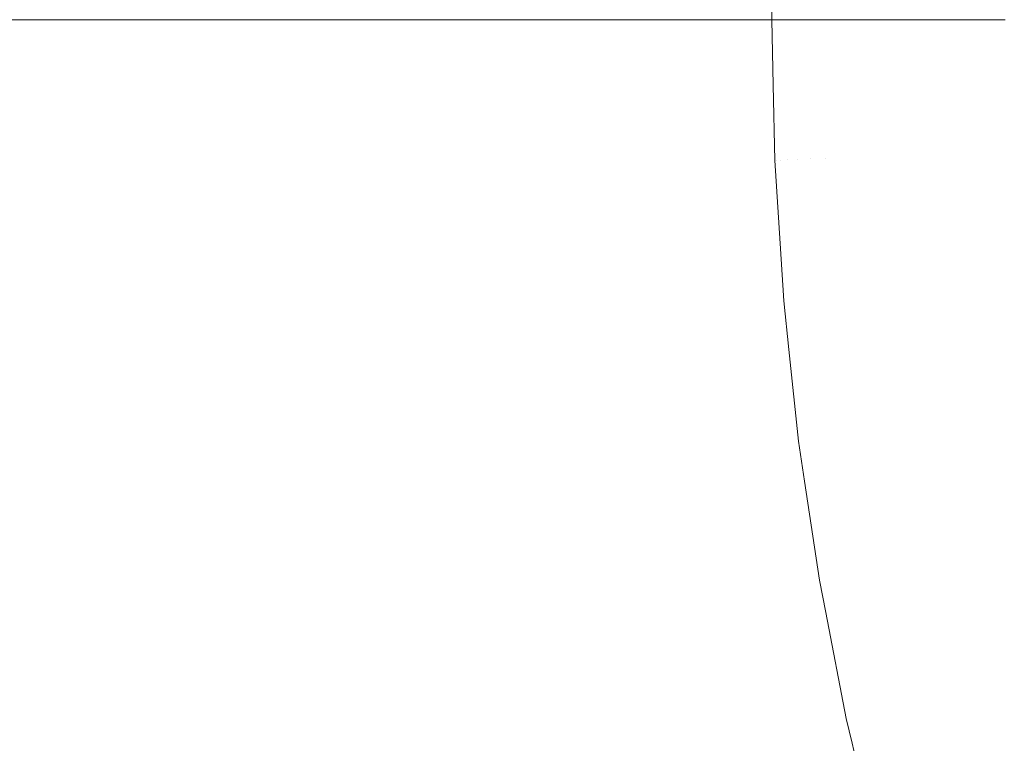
# Model space of a CAD drawing. Header units: centimetres. Extents: x -26 to 27.3, y -23.4 to -21.6.
# Tile 68 of 206: x -8.136 to -8.0766, y -22.9035 to -22.8599. Entities that reach past the tile are written whole.
import ezdxf

# ---------------------------------------------------------------- set-up
doc = ezdxf.new("R2010")
doc.units = ezdxf.units.CM
doc.header["$LTSCALE"] = 2.54
doc.layers.add('Lucido design-1', color=7, linetype='Continuous')

# ---------------------------------------------------------------- blocks, each defined once
blk = doc.blocks.new('Gruppo-4-1')
at = {"color": 7, "linetype": 'Continuous', "lineweight": 9}
for points in [[(-25.890647, -21.659888, -9.381992), (-25.890647, -23.259888, -9.381992), (27.209353, -23.259888, -9.381992), (27.209353, -21.659888, -9.381992)], [(-8.090647, -22.859888, -10.081992), (-8.090647, -21.659888, -10.081992), (-8.090647, -21.659888, -9.881992), (-8.090647, -22.859888, -9.881992)]]:
    blk.add_3dface(points, dxfattribs=at)
for points, invisible_edges in [([(-8.092258, -22.859888, -10.099868), (-8.09284, -22.859888, -10.102742), (-8.092824, -21.659888, -10.102745)], 10), ([(-8.092824, -21.659888, -10.102745), (-8.092051, -21.659888, -10.098688), (-8.092258, -22.859888, -10.099868)], 10), ([(-8.092051, -21.659888, -10.098688), (-8.092067, -22.859888, -10.098685), (-8.092258, -22.859888, -10.099868)], 9), ([(-8.09162, -22.859888, -10.095911), (-8.092067, -22.859888, -10.098685), (-8.092051, -21.659888, -10.098688)], 10), ([(-8.092051, -21.659888, -10.098688), (-8.091445, -21.659888, -10.094598), (-8.09162, -22.859888, -10.095911)], 10), ([(-8.091445, -21.659888, -10.094598), (-8.091462, -22.859888, -10.094596), (-8.09162, -22.859888, -10.095911)], 9), ([(-8.091143, -22.859888, -10.091937), (-8.091462, -22.859888, -10.094596), (-8.091445, -21.659888, -10.094598)], 10), ([(-8.091445, -21.659888, -10.094598), (-8.091008, -21.659888, -10.090484), (-8.091143, -22.859888, -10.091937)], 10), ([(-8.091008, -21.659888, -10.090484), (-8.091027, -22.859888, -10.090483), (-8.091143, -22.859888, -10.091937)], 9), ([(-8.090825, -22.859888, -10.087952), (-8.091027, -22.859888, -10.090483), (-8.091008, -21.659888, -10.090484)], 10), ([(-8.091008, -21.659888, -10.090484), (-8.090742, -21.659888, -10.086352), (-8.090825, -22.859888, -10.087952)], 10), ([(-8.090742, -21.659888, -10.086352), (-8.090761, -22.859888, -10.086351), (-8.090825, -22.859888, -10.087952)], 9), ([(-8.090666, -22.859888, -10.083964), (-8.090761, -22.859888, -10.086351), (-8.090742, -21.659888, -10.086352)], 10), ([(-8.090742, -21.659888, -10.086352), (-8.090647, -21.659888, -10.081992), (-8.090666, -22.859888, -10.083964)], 10), ([(-8.090647, -21.659888, -10.081992), (-8.090647, -22.859888, -10.081992), (-8.090666, -22.859888, -10.083964)], 8), ([(-8.139007, -22.859888, -10.167617), (-8.135911, -22.859888, -10.165681), (-8.13569, -22.870297, -10.165681), (-8.139162, -22.870445, -10.167854)], 14), ([(-8.13569, -22.870297, -10.165681), (-8.135911, -22.859888, -10.165681), (-8.135577, -22.859888, -10.165453)], 9), ([(-8.135577, -22.859888, -10.165453), (-8.132531, -22.859888, -10.163371), (-8.132313, -22.870154, -10.163371), (-8.13569, -22.870297, -10.165681)], 14), ([(-8.132313, -22.870154, -10.163371), (-8.132531, -22.859888, -10.163371), (-8.132236, -22.859888, -10.16315)], 9), ([(-8.132236, -22.859888, -10.16315), (-8.129251, -22.859888, -10.160926), (-8.129036, -22.870015, -10.160926), (-8.132313, -22.870154, -10.163371)], 14), ([(-8.129036, -22.870015, -10.160926), (-8.129251, -22.859888, -10.160926), (-8.12894, -22.859888, -10.160673)], 9), ([(-8.12894, -22.859888, -10.160673), (-8.126077, -22.859888, -10.158351), (-8.125865, -22.86988, -10.158351), (-8.129036, -22.870015, -10.160926)], 14), ([(-8.125865, -22.86988, -10.158351), (-8.126077, -22.859888, -10.158351), (-8.125791, -22.859888, -10.158099)], 9), ([(-8.125791, -22.859888, -10.158099), (-8.123014, -22.859888, -10.155651), (-8.122805, -22.86975, -10.155651), (-8.125865, -22.86988, -10.158351)], 14), ([(-8.122805, -22.86975, -10.155651), (-8.123014, -22.859888, -10.155651), (-8.122746, -22.859888, -10.155396)], 9), ([(-8.122746, -22.859888, -10.155396), (-8.120066, -22.859888, -10.152832), (-8.119859, -22.869625, -10.152832), (-8.122805, -22.86975, -10.155651)], 14), ([(-8.119859, -22.869625, -10.152832), (-8.120066, -22.859888, -10.152832), (-8.119812, -22.859888, -10.152568)], 9), ([(-8.119812, -22.859888, -10.152568), (-8.117238, -22.859888, -10.149897), (-8.117034, -22.869505, -10.149897), (-8.119859, -22.869625, -10.152832)], 14), ([(-8.117034, -22.869505, -10.149897), (-8.117238, -22.859888, -10.149897), (-8.116992, -22.859888, -10.14962)], 9), ([(-8.116992, -22.859888, -10.14962), (-8.114535, -22.859888, -10.146853), (-8.114333, -22.86939, -10.146853), (-8.117034, -22.869505, -10.149897)], 14), ([(-8.114333, -22.86939, -10.146853), (-8.114535, -22.859888, -10.146853), (-8.114293, -22.859888, -10.146557)], 9), ([(-8.114293, -22.859888, -10.146557), (-8.11196, -22.859888, -10.143704), (-8.111761, -22.869281, -10.143704), (-8.114333, -22.86939, -10.146853)], 14), ([(-8.111761, -22.869281, -10.143704), (-8.11196, -22.859888, -10.143704), (-8.111719, -22.859888, -10.143383)], 9), ([(-8.111719, -22.859888, -10.143383), (-8.109483, -22.859888, -10.140407), (-8.109286, -22.869176, -10.140407), (-8.111761, -22.869281, -10.143704)], 14), ([(-8.109286, -22.869176, -10.140407), (-8.109483, -22.859888, -10.140407), (-8.109274, -22.859888, -10.140104)], 9), ([(-8.109274, -22.859888, -10.140104), (-8.107179, -22.859888, -10.137065), (-8.106984, -22.869078, -10.137065), (-8.109286, -22.869176, -10.140407)], 14), ([(-8.106984, -22.869078, -10.137065), (-8.107179, -22.859888, -10.137065), (-8.106963, -22.859888, -10.136724)], 9), ([(-8.106963, -22.859888, -10.136724), (-8.105015, -22.859888, -10.133636), (-8.104822, -22.868986, -10.133636), (-8.106984, -22.869078, -10.137065)], 14), ([(-8.104822, -22.868986, -10.133636), (-8.105015, -22.859888, -10.133636), (-8.104792, -22.859888, -10.133249)], 9), ([(-8.104792, -22.859888, -10.133249), (-8.102994, -22.859888, -10.130126), (-8.102802, -22.8689, -10.130126), (-8.104822, -22.868986, -10.133636)], 14), ([(-8.102802, -22.8689, -10.130126), (-8.102994, -22.859888, -10.130126), (-8.102763, -22.859888, -10.129684)], 9), ([(-8.102763, -22.859888, -10.129684), (-8.101118, -22.859888, -10.12654), (-8.100928, -22.868821, -10.12654), (-8.102802, -22.8689, -10.130126)], 14), ([(-8.100928, -22.868821, -10.12654), (-8.101118, -22.859888, -10.12654), (-8.10088, -22.859888, -10.126037)], 9), ([(-8.10088, -22.859888, -10.126037), (-8.099391, -22.859888, -10.122885), (-8.099203, -22.868747, -10.122885), (-8.100928, -22.868821, -10.12654)], 14), ([(-8.099203, -22.868747, -10.122885), (-8.099391, -22.859888, -10.122885), (-8.099147, -22.859888, -10.122311)], 9), ([(-8.099147, -22.859888, -10.122311), (-8.097814, -22.859888, -10.119168), (-8.097628, -22.86868, -10.119168), (-8.099203, -22.868747, -10.122885)], 14), ([(-8.097628, -22.86868, -10.119168), (-8.097814, -22.859888, -10.119168), (-8.097568, -22.859888, -10.118515)], 9), ([(-8.097568, -22.859888, -10.118515), (-8.096391, -22.859888, -10.115395), (-8.096205, -22.86862, -10.115395), (-8.097628, -22.86868, -10.119168)], 14), ([(-8.096205, -22.86862, -10.115395), (-8.096391, -22.859888, -10.115395), (-8.096145, -22.859888, -10.114653)], 9), ([(-8.096145, -22.859888, -10.114653), (-8.095122, -22.859888, -10.111572), (-8.094938, -22.868566, -10.111572), (-8.096205, -22.86862, -10.115395)], 14), ([(-8.094938, -22.868566, -10.111572), (-8.095122, -22.859888, -10.111572), (-8.094881, -22.859888, -10.110732)], 9), ([(-8.094881, -22.859888, -10.110732), (-8.094009, -22.859888, -10.107705), (-8.093826, -22.868519, -10.107705), (-8.094938, -22.868566, -10.111572)], 14), ([(-8.093826, -22.868519, -10.107705), (-8.094009, -22.859888, -10.107705), (-8.093778, -22.859888, -10.10676)], 9), ([(-8.093778, -22.859888, -10.10676), (-8.093054, -22.859888, -10.103802), (-8.092872, -22.868478, -10.103802), (-8.093826, -22.868519, -10.107705)], 14), ([(-8.092872, -22.868478, -10.103802), (-8.093054, -22.859888, -10.103802), (-8.09284, -22.859888, -10.102742)], 9), ([(-8.09284, -22.859888, -10.102742), (-8.092258, -22.859888, -10.099868), (-8.092076, -22.868445, -10.099868), (-8.092872, -22.868478, -10.103802)], 14), ([(-8.092076, -22.868445, -10.099868), (-8.092258, -22.859888, -10.099868), (-8.092067, -22.859888, -10.098685)], 9), ([(-8.092067, -22.859888, -10.098685), (-8.09162, -22.859888, -10.095911), (-8.091439, -22.868418, -10.095911), (-8.092076, -22.868445, -10.099868)], 14), ([(-8.091439, -22.868418, -10.095911), (-8.09162, -22.859888, -10.095911), (-8.091462, -22.859888, -10.094596)], 9), ([(-8.091462, -22.859888, -10.094596), (-8.091143, -22.859888, -10.091937), (-8.090962, -22.868397, -10.091937), (-8.091439, -22.868418, -10.095911)], 14), ([(-8.090962, -22.868397, -10.091937), (-8.091143, -22.859888, -10.091937), (-8.091027, -22.859888, -10.090483)], 9), ([(-8.091027, -22.859888, -10.090483), (-8.090825, -22.859888, -10.087952), (-8.090644, -22.868384, -10.087952), (-8.090962, -22.868397, -10.091937)], 14), ([(-8.090644, -22.868384, -10.087952), (-8.090825, -22.859888, -10.087952), (-8.090761, -22.859888, -10.086351)], 9), ([(-8.090761, -22.859888, -10.086351), (-8.090666, -22.859888, -10.083964), (-8.090486, -22.868377, -10.083964), (-8.090644, -22.868384, -10.087952)], 14), ([(-8.090666, -22.859888, -10.083964), (-8.090647, -22.859888, -10.081992), (-8.090563, -22.863831, -10.081992)], 8), ([(-8.090563, -22.863831, -10.081992), (-8.090467, -22.868376, -10.081992), (-8.090486, -22.868377, -10.083964), (-8.090666, -22.859888, -10.083964)], 14), ([(-8.090647, -22.859888, -10.081992), (-8.090647, -22.859888, -9.881992), (-8.090563, -22.863831, -9.881992), (-8.090563, -22.863831, -10.081992)], 4), ([(-8.090563, -22.863831, -9.881992), (-8.090647, -22.859888, -9.881992), (-8.090646, -22.859888, -9.881447)], 8), ([(-8.090646, -22.859888, -9.881447), (-8.090465, -22.868376, -9.881447), (-8.090467, -22.868376, -9.881992), (-8.090563, -22.863831, -9.881992)], 11), ([(-8.090367, -22.868372, -9.877517), (-8.090465, -22.868376, -9.881447), (-8.090646, -22.859888, -9.881447), (-8.090557, -22.859888, -9.877931)], 11), ([(-8.090557, -22.859888, -9.877931), (-8.090547, -22.859888, -9.877517), (-8.090367, -22.868372, -9.877517)], 10), ([(-8.090101, -22.868361, -9.873442), (-8.090367, -22.868372, -9.877517), (-8.090547, -22.859888, -9.877517), (-8.090303, -22.859888, -9.873787)], 11), ([(-8.090303, -22.859888, -9.873787), (-8.090281, -22.859888, -9.873442), (-8.090101, -22.868361, -9.873442)], 10), ([(-8.089669, -22.868342, -9.869378), (-8.090101, -22.868361, -9.873442), (-8.090281, -22.859888, -9.873442), (-8.089878, -22.859888, -9.869654)], 11), ([(-8.089878, -22.859888, -9.869654), (-8.089848, -22.859888, -9.869378), (-8.089669, -22.868342, -9.869378)], 10), ([(-8.08907, -22.868317, -9.865331), (-8.089669, -22.868342, -9.869378), (-8.089848, -22.859888, -9.869378), (-8.08928, -22.859888, -9.865538)], 11), ([(-8.08928, -22.859888, -9.865538), (-8.089249, -22.859888, -9.865331), (-8.08907, -22.868317, -9.865331)], 10), ([(-8.088306, -22.868284, -9.861308), (-8.08907, -22.868317, -9.865331), (-8.089249, -22.859888, -9.865331), (-8.088511, -22.859888, -9.861448)], 11), ([(-8.088511, -22.859888, -9.861448), (-8.088485, -22.859888, -9.861308), (-8.088306, -22.868284, -9.861308)], 10), ([(-8.087378, -22.868245, -9.857317), (-8.088306, -22.868284, -9.861308), (-8.088485, -22.859888, -9.861308), (-8.087572, -22.859888, -9.857389)], 11), ([(-8.087572, -22.859888, -9.857389), (-8.087555, -22.859888, -9.857317), (-8.087378, -22.868245, -9.857317)], 10), ([(-8.087378, -22.868245, -9.857317), (-8.087555, -22.859888, -9.857317), (-8.086462, -22.859888, -9.853363), (-8.086285, -22.868199, -9.853363)], 13), ([(-8.086285, -22.868199, -9.853363), (-8.086462, -22.859888, -9.853363), (-8.085206, -22.859888, -9.849455), (-8.08503, -22.868145, -9.849455)], 13), ([(-8.08503, -22.868145, -9.849455), (-8.085206, -22.859888, -9.849455), (-8.085184, -22.859888, -9.849396)], 9), ([(-8.085184, -22.859888, -9.849396), (-8.083789, -22.859888, -9.845597), (-8.083615, -22.868085, -9.845597), (-8.08503, -22.868145, -9.849455)], 14), ([(-8.083615, -22.868085, -9.845597), (-8.083789, -22.859888, -9.845597), (-8.083739, -22.859888, -9.845476)], 9), ([(-8.083739, -22.859888, -9.845476), (-8.082214, -22.859888, -9.841798), (-8.082041, -22.868018, -9.841798), (-8.083615, -22.868085, -9.845597)], 14), ([(-8.082041, -22.868018, -9.841798), (-8.082214, -22.859888, -9.841798), (-8.08213, -22.859888, -9.841617)], 9), ([(-8.08213, -22.859888, -9.841617), (-8.080482, -22.859888, -9.838064), (-8.080311, -22.867945, -9.838064), (-8.082041, -22.868018, -9.841798)], 14), ([(-8.080311, -22.867945, -9.838064), (-8.080482, -22.859888, -9.838064), (-8.080359, -22.859888, -9.837825)], 9), ([(-8.080359, -22.859888, -9.837825), (-8.078596, -22.859888, -9.834401), (-8.078427, -22.867865, -9.834401), (-8.080311, -22.867945, -9.838064)], 14), ([(-8.078427, -22.867865, -9.834401), (-8.078596, -22.859888, -9.834401), (-8.078429, -22.859888, -9.834106)], 9), ([(-8.078429, -22.859888, -9.834106), (-8.07656, -22.859888, -9.830815), (-8.076392, -22.867778, -9.830815), (-8.078427, -22.867865, -9.834401)], 14), ([(-8.090467, -22.868376, -10.081992), (-8.090563, -22.863831, -10.081992), (-8.090563, -22.863831, -9.881992), (-8.090467, -22.868376, -9.881992)], 10), ([(-8.079798, -22.875987, -9.838064), (-8.080311, -22.867945, -9.838064), (-8.078427, -22.867865, -9.834401), (-8.077919, -22.875827, -9.834401)], 15), ([(-8.077919, -22.875827, -9.834401), (-8.078427, -22.867865, -9.834401), (-8.076392, -22.867778, -9.830815), (-8.07589, -22.875654, -9.830815)], 15), ([(-8.093277, -22.877134, -10.107705), (-8.093826, -22.868519, -10.107705), (-8.092872, -22.868478, -10.103802), (-8.092325, -22.877053, -10.103802)], 15), ([(-8.092325, -22.877053, -10.103802), (-8.092872, -22.868478, -10.103802), (-8.092076, -22.868445, -10.099868), (-8.091532, -22.876986, -10.099868)], 15), ([(-8.091532, -22.876986, -10.099868), (-8.092076, -22.868445, -10.099868), (-8.091439, -22.868418, -10.095911), (-8.090896, -22.876932, -10.095911)], 15), ([(-8.090896, -22.876932, -10.095911), (-8.091439, -22.868418, -10.095911), (-8.090962, -22.868397, -10.091937), (-8.09042, -22.876891, -10.091937)], 15), ([(-8.09042, -22.876891, -10.091937), (-8.090962, -22.868397, -10.091937), (-8.090644, -22.868384, -10.087952), (-8.090104, -22.876864, -10.087952)], 15), ([(-8.090104, -22.876864, -10.087952), (-8.090644, -22.868384, -10.087952), (-8.090486, -22.868377, -10.083964), (-8.089946, -22.876851, -10.083964)], 15), ([(-8.090486, -22.868377, -10.083964), (-8.090467, -22.868376, -10.081992), (-8.090248, -22.871806, -10.081992)], 9), ([(-8.090248, -22.871806, -10.081992), (-8.089926, -22.876849, -10.081992), (-8.089946, -22.876851, -10.083964), (-8.090486, -22.868377, -10.083964)], 14), ([(-8.090467, -22.868376, -9.881992), (-8.090248, -22.871806, -9.881992), (-8.090248, -22.871806, -10.081992), (-8.090467, -22.868376, -10.081992)], 10), ([(-8.090248, -22.871806, -9.881992), (-8.090467, -22.868376, -9.881992), (-8.090465, -22.868376, -9.881447)], 10), ([(-8.089925, -22.876849, -9.881447), (-8.090465, -22.868376, -9.881447), (-8.090367, -22.868372, -9.877517), (-8.089827, -22.876841, -9.877517)], 15), ([(-8.090465, -22.868376, -9.881447), (-8.089925, -22.876849, -9.881447), (-8.089926, -22.876849, -9.881992), (-8.090248, -22.871806, -9.881992)], 11), ([(-8.089827, -22.876841, -9.877517), (-8.090367, -22.868372, -9.877517), (-8.090101, -22.868361, -9.873442), (-8.089562, -22.876818, -9.873442)], 15), ([(-8.089562, -22.876818, -9.873442), (-8.090101, -22.868361, -9.873442), (-8.089669, -22.868342, -9.869378), (-8.089131, -22.876781, -9.869378)], 15), ([(-8.089131, -22.876781, -9.869378), (-8.089669, -22.868342, -9.869378), (-8.08907, -22.868317, -9.865331), (-8.088534, -22.876731, -9.865331)], 15), ([(-8.088534, -22.876731, -9.865331), (-8.08907, -22.868317, -9.865331), (-8.088306, -22.868284, -9.861308), (-8.087772, -22.876666, -9.861308)], 15), ([(-8.087772, -22.876666, -9.861308), (-8.088306, -22.868284, -9.861308), (-8.087378, -22.868245, -9.857317), (-8.086846, -22.876587, -9.857317)], 15), ([(-8.086846, -22.876587, -9.857317), (-8.087378, -22.868245, -9.857317), (-8.086285, -22.868199, -9.853363), (-8.085756, -22.876494, -9.853363)], 15), ([(-8.085756, -22.876494, -9.853363), (-8.086285, -22.868199, -9.853363), (-8.08503, -22.868145, -9.849455), (-8.084505, -22.876388, -9.849455)], 15), ([(-8.084505, -22.876388, -9.849455), (-8.08503, -22.868145, -9.849455), (-8.083615, -22.868085, -9.845597), (-8.083093, -22.876268, -9.845597)], 15), ([(-8.083093, -22.876268, -9.845597), (-8.083615, -22.868085, -9.845597), (-8.082041, -22.868018, -9.841798), (-8.081524, -22.876134, -9.841798)], 15), ([(-8.081524, -22.876134, -9.841798), (-8.082041, -22.868018, -9.841798), (-8.080311, -22.867945, -9.838064), (-8.079798, -22.875987, -9.838064)], 15), ([(-8.108694, -22.878447, -10.140407), (-8.109286, -22.869176, -10.140407), (-8.106984, -22.869078, -10.137065), (-8.106399, -22.878251, -10.137065)], 15), ([(-8.106399, -22.878251, -10.137065), (-8.106984, -22.869078, -10.137065), (-8.104822, -22.868986, -10.133636), (-8.104243, -22.878068, -10.133636)], 15), ([(-8.104243, -22.878068, -10.133636), (-8.104822, -22.868986, -10.133636), (-8.102802, -22.8689, -10.130126), (-8.102229, -22.877896, -10.130126)], 15), ([(-8.102229, -22.877896, -10.130126), (-8.102802, -22.8689, -10.130126), (-8.100928, -22.868821, -10.12654), (-8.10036, -22.877737, -10.12654)], 15), ([(-8.10036, -22.877737, -10.12654), (-8.100928, -22.868821, -10.12654), (-8.099203, -22.868747, -10.122885), (-8.098639, -22.877591, -10.122885)], 15), ([(-8.098639, -22.877591, -10.122885), (-8.099203, -22.868747, -10.122885), (-8.097628, -22.86868, -10.119168), (-8.097068, -22.877457, -10.119168)], 15), ([(-8.097068, -22.877457, -10.119168), (-8.097628, -22.86868, -10.119168), (-8.096205, -22.86862, -10.115395), (-8.09565, -22.877336, -10.115395)], 15), ([(-8.09565, -22.877336, -10.115395), (-8.096205, -22.86862, -10.115395), (-8.094938, -22.868566, -10.111572), (-8.094385, -22.877229, -10.111572)], 15), ([(-8.094385, -22.877229, -10.111572), (-8.094938, -22.868566, -10.111572), (-8.093826, -22.868519, -10.107705), (-8.093277, -22.877134, -10.107705)], 15), ([(-8.122177, -22.879594, -10.155651), (-8.122805, -22.86975, -10.155651), (-8.119859, -22.869625, -10.152832), (-8.11924, -22.879344, -10.152832)], 15), ([(-8.11924, -22.879344, -10.152832), (-8.119859, -22.869625, -10.152832), (-8.117034, -22.869505, -10.149897), (-8.116422, -22.879104, -10.149897)], 15), ([(-8.116422, -22.879104, -10.149897), (-8.117034, -22.869505, -10.149897), (-8.114333, -22.86939, -10.146853), (-8.113728, -22.878875, -10.146853)], 15), ([(-8.113728, -22.878875, -10.146853), (-8.114333, -22.86939, -10.146853), (-8.111761, -22.869281, -10.143704), (-8.111163, -22.878657, -10.143704)], 15), ([(-8.111163, -22.878657, -10.143704), (-8.111761, -22.869281, -10.143704), (-8.109286, -22.869176, -10.140407), (-8.108694, -22.878447, -10.140407)], 15), ([(-8.135028, -22.880688, -10.165681), (-8.13569, -22.870297, -10.165681), (-8.132313, -22.870154, -10.163371), (-8.13166, -22.880401, -10.163371)], 15), ([(-8.13166, -22.880401, -10.163371), (-8.132313, -22.870154, -10.163371), (-8.129036, -22.870015, -10.160926), (-8.128392, -22.880123, -10.160926)], 15), ([(-8.128392, -22.880123, -10.160926), (-8.129036, -22.870015, -10.160926), (-8.125865, -22.86988, -10.158351), (-8.125229, -22.879854, -10.158351)], 15), ([(-8.125229, -22.879854, -10.158351), (-8.125865, -22.86988, -10.158351), (-8.122805, -22.86975, -10.155651), (-8.122177, -22.879594, -10.155651)], 15), ([(-8.13849, -22.880983, -10.167854), (-8.139162, -22.870445, -10.167854), (-8.13569, -22.870297, -10.165681), (-8.135028, -22.880688, -10.165681)], 15), ([(-8.089926, -22.876849, -10.081992), (-8.090248, -22.871806, -10.081992), (-8.090248, -22.871806, -9.881992), (-8.089926, -22.876849, -9.881992)], 10), ([(-8.082225, -22.88442, -9.845597), (-8.083093, -22.876268, -9.845597), (-8.081524, -22.876134, -9.841798), (-8.080662, -22.88422, -9.841798)], 15), ([(-8.080662, -22.88422, -9.841798), (-8.081524, -22.876134, -9.841798), (-8.079798, -22.875987, -9.838064), (-8.078945, -22.884, -9.838064)], 15), ([(-8.078945, -22.884, -9.838064), (-8.079798, -22.875987, -9.838064), (-8.077919, -22.875827, -9.834401), (-8.077074, -22.883761, -9.834401)], 15), ([(-8.077074, -22.883761, -9.834401), (-8.077919, -22.875827, -9.834401), (-8.07589, -22.875654, -9.830815), (-8.075054, -22.883502, -9.830815)], 15), ([(-8.088928, -22.885279, -9.877517), (-8.089827, -22.876841, -9.877517), (-8.089562, -22.876818, -9.873442), (-8.088664, -22.885245, -9.873442)], 15), ([(-8.088664, -22.885245, -9.873442), (-8.089562, -22.876818, -9.873442), (-8.089131, -22.876781, -9.869378), (-8.088235, -22.88519, -9.869378)], 15), ([(-8.088235, -22.88519, -9.869378), (-8.089131, -22.876781, -9.869378), (-8.088534, -22.876731, -9.865331), (-8.087641, -22.885114, -9.865331)], 15), ([(-8.087641, -22.885114, -9.865331), (-8.088534, -22.876731, -9.865331), (-8.087772, -22.876666, -9.861308), (-8.086882, -22.885017, -9.861308)], 15), ([(-8.086882, -22.885017, -9.861308), (-8.087772, -22.876666, -9.861308), (-8.086846, -22.876587, -9.857317), (-8.08596, -22.884899, -9.857317)], 15), ([(-8.08596, -22.884899, -9.857317), (-8.086846, -22.876587, -9.857317), (-8.085756, -22.876494, -9.853363), (-8.084876, -22.88476, -9.853363)], 15), ([(-8.084876, -22.88476, -9.853363), (-8.085756, -22.876494, -9.853363), (-8.084505, -22.876388, -9.849455), (-8.08363, -22.8846, -9.849455)], 15), ([(-8.08363, -22.8846, -9.849455), (-8.084505, -22.876388, -9.849455), (-8.083093, -22.876268, -9.845597), (-8.082225, -22.88442, -9.845597)], 15), ([(-8.096136, -22.886202, -10.119168), (-8.097068, -22.877457, -10.119168), (-8.09565, -22.877336, -10.115395), (-8.094724, -22.886021, -10.115395)], 15), ([(-8.094724, -22.886021, -10.115395), (-8.09565, -22.877336, -10.115395), (-8.094385, -22.877229, -10.111572), (-8.093466, -22.88586, -10.111572)], 15), ([(-8.093466, -22.88586, -10.111572), (-8.094385, -22.877229, -10.111572), (-8.093277, -22.877134, -10.107705), (-8.092362, -22.885719, -10.107705)], 15), ([(-8.092362, -22.885719, -10.107705), (-8.093277, -22.877134, -10.107705), (-8.092325, -22.877053, -10.103802), (-8.091415, -22.885597, -10.103802)], 15), ([(-8.091415, -22.885597, -10.103802), (-8.092325, -22.877053, -10.103802), (-8.091532, -22.876986, -10.099868), (-8.090625, -22.885496, -10.099868)], 15), ([(-8.090625, -22.885496, -10.099868), (-8.091532, -22.876986, -10.099868), (-8.090896, -22.876932, -10.095911), (-8.089993, -22.885415, -10.095911)], 15), ([(-8.089993, -22.885415, -10.095911), (-8.090896, -22.876932, -10.095911), (-8.09042, -22.876891, -10.091937), (-8.089519, -22.885355, -10.091937)], 15), ([(-8.089519, -22.885355, -10.091937), (-8.09042, -22.876891, -10.091937), (-8.090104, -22.876864, -10.087952), (-8.089203, -22.885314, -10.087952)], 15), ([(-8.089203, -22.885314, -10.087952), (-8.090104, -22.876864, -10.087952), (-8.089946, -22.876851, -10.083964), (-8.089046, -22.885294, -10.083964)], 15), ([(-8.089946, -22.876851, -10.083964), (-8.089926, -22.876849, -10.081992), (-8.089615, -22.879774, -10.081992)], 9), ([(-8.089615, -22.879774, -10.081992), (-8.089027, -22.885292, -10.081992), (-8.089046, -22.885294, -10.083964), (-8.089946, -22.876851, -10.083964)], 14), ([(-8.089926, -22.876849, -9.881992), (-8.089615, -22.879774, -9.881992), (-8.089615, -22.879774, -10.081992), (-8.089926, -22.876849, -10.081992)], 10), ([(-8.089615, -22.879774, -9.881992), (-8.089926, -22.876849, -9.881992), (-8.089925, -22.876849, -9.881447)], 10), ([(-8.089026, -22.885291, -9.881447), (-8.089925, -22.876849, -9.881447), (-8.089827, -22.876841, -9.877517), (-8.088928, -22.885279, -9.877517)], 15), ([(-8.089925, -22.876849, -9.881447), (-8.089026, -22.885291, -9.881447), (-8.089027, -22.885292, -9.881992), (-8.089615, -22.879774, -9.881992)], 11), ([(-8.103279, -22.887117, -10.133636), (-8.104243, -22.878068, -10.133636), (-8.102229, -22.877896, -10.130126), (-8.101274, -22.88686, -10.130126)], 15), ([(-8.101274, -22.88686, -10.130126), (-8.102229, -22.877896, -10.130126), (-8.10036, -22.877737, -10.12654), (-8.099413, -22.886622, -10.12654)], 15), ([(-8.099413, -22.886622, -10.12654), (-8.10036, -22.877737, -10.12654), (-8.098639, -22.877591, -10.122885), (-8.0977, -22.886402, -10.122885)], 15), ([(-8.0977, -22.886402, -10.122885), (-8.098639, -22.877591, -10.122885), (-8.097068, -22.877457, -10.119168), (-8.096136, -22.886202, -10.119168)], 15), ([(-8.110168, -22.887999, -10.143704), (-8.111163, -22.878657, -10.143704), (-8.108694, -22.878447, -10.140407), (-8.10771, -22.887684, -10.140407)], 15), ([(-8.10771, -22.887684, -10.140407), (-8.108694, -22.878447, -10.140407), (-8.106399, -22.878251, -10.137065), (-8.105425, -22.887391, -10.137065)], 15), ([(-8.105425, -22.887391, -10.137065), (-8.106399, -22.878251, -10.137065), (-8.104243, -22.878068, -10.133636), (-8.103279, -22.887117, -10.133636)], 15), ([(-8.118208, -22.889028, -10.152832), (-8.11924, -22.879344, -10.152832), (-8.116422, -22.879104, -10.149897), (-8.115403, -22.888669, -10.149897)], 15), ([(-8.115403, -22.888669, -10.149897), (-8.116422, -22.879104, -10.149897), (-8.113728, -22.878875, -10.146853), (-8.112721, -22.888326, -10.146853)], 15), ([(-8.112721, -22.888326, -10.146853), (-8.113728, -22.878875, -10.146853), (-8.111163, -22.878657, -10.143704), (-8.110168, -22.887999, -10.143704)], 15), ([(-8.12417, -22.889792, -10.158351), (-8.125229, -22.879854, -10.158351), (-8.122177, -22.879594, -10.155651), (-8.121132, -22.889403, -10.155651)], 15), ([(-8.121132, -22.889403, -10.155651), (-8.122177, -22.879594, -10.155651), (-8.11924, -22.879344, -10.152832), (-8.118208, -22.889028, -10.152832)], 15), ([(-8.089027, -22.885292, -10.081992), (-8.089615, -22.879774, -10.081992), (-8.089615, -22.879774, -9.881992), (-8.089027, -22.885292, -9.881992)], 10), ([(-8.130572, -22.890612, -10.163371), (-8.13166, -22.880401, -10.163371), (-8.128392, -22.880123, -10.160926), (-8.127319, -22.890195, -10.160926)], 15), ([(-8.127319, -22.890195, -10.160926), (-8.128392, -22.880123, -10.160926), (-8.125229, -22.879854, -10.158351), (-8.12417, -22.889792, -10.158351)], 15), ([(-8.137371, -22.891482, -10.167854), (-8.13849, -22.880983, -10.167854), (-8.135028, -22.880688, -10.165681), (-8.133925, -22.891041, -10.165681)], 15), ([(-8.133925, -22.891041, -10.165681), (-8.135028, -22.880688, -10.165681), (-8.13166, -22.880401, -10.163371), (-8.130572, -22.890612, -10.163371)], 15), ([(-8.077752, -22.89197, -9.838064), (-8.078945, -22.884, -9.838064), (-8.077074, -22.883761, -9.834401), (-8.075893, -22.891652, -9.834401)], 15), ([(-8.075893, -22.891652, -9.834401), (-8.077074, -22.883761, -9.834401), (-8.075054, -22.883502, -9.830815), (-8.073886, -22.891307, -9.830815)], 15), ([(-8.082407, -22.892769, -9.849455), (-8.08363, -22.8846, -9.849455), (-8.082225, -22.88442, -9.845597), (-8.081011, -22.892529, -9.845597)], 15), ([(-8.081011, -22.892529, -9.845597), (-8.082225, -22.88442, -9.845597), (-8.080662, -22.88422, -9.841798), (-8.079458, -22.892263, -9.841798)], 15), ([(-8.079458, -22.892263, -9.841798), (-8.080662, -22.88422, -9.841798), (-8.078945, -22.884, -9.838064), (-8.077752, -22.89197, -9.838064)], 15), ([(-8.086983, -22.893553, -9.869378), (-8.088235, -22.88519, -9.869378), (-8.087641, -22.885114, -9.865331), (-8.086393, -22.893452, -9.865331)], 15), ([(-8.086393, -22.893452, -9.865331), (-8.087641, -22.885114, -9.865331), (-8.086882, -22.885017, -9.861308), (-8.085639, -22.893323, -9.861308)], 15), ([(-8.085639, -22.893323, -9.861308), (-8.086882, -22.885017, -9.861308), (-8.08596, -22.884899, -9.857317), (-8.084723, -22.893166, -9.857317)], 15), ([(-8.084723, -22.893166, -9.857317), (-8.08596, -22.884899, -9.857317), (-8.084876, -22.88476, -9.853363), (-8.083645, -22.892981, -9.853363)], 15), ([(-8.083645, -22.892981, -9.853363), (-8.084876, -22.88476, -9.853363), (-8.08363, -22.8846, -9.849455), (-8.082407, -22.892769, -9.849455)], 15), ([(-8.092181, -22.894444, -10.111572), (-8.093466, -22.88586, -10.111572), (-8.092362, -22.885719, -10.107705), (-8.091084, -22.894256, -10.107705)], 15), ([(-8.091084, -22.894256, -10.107705), (-8.092362, -22.885719, -10.107705), (-8.091415, -22.885597, -10.103802), (-8.090143, -22.894095, -10.103802)], 15), ([(-8.090143, -22.894095, -10.103802), (-8.091415, -22.885597, -10.103802), (-8.090625, -22.885496, -10.099868), (-8.089358, -22.89396, -10.099868)], 15), ([(-8.089358, -22.89396, -10.099868), (-8.090625, -22.885496, -10.099868), (-8.089993, -22.885415, -10.095911), (-8.08873, -22.893853, -10.095911)], 15), ([(-8.08873, -22.893853, -10.095911), (-8.089993, -22.885415, -10.095911), (-8.089519, -22.885355, -10.091937), (-8.088259, -22.893772, -10.091937)], 15), ([(-8.088259, -22.893772, -10.091937), (-8.089519, -22.885355, -10.091937), (-8.089203, -22.885314, -10.087952), (-8.087945, -22.893718, -10.087952)], 15), ([(-8.087945, -22.893718, -10.087952), (-8.089203, -22.885314, -10.087952), (-8.089046, -22.885294, -10.083964), (-8.087789, -22.893691, -10.083964)], 15), ([(-8.089046, -22.885294, -10.083964), (-8.089027, -22.885292, -10.081992), (-8.088663, -22.887721, -10.081992)], 9), ([(-8.088663, -22.887721, -10.081992), (-8.08777, -22.893688, -10.081992), (-8.087789, -22.893691, -10.083964), (-8.089046, -22.885294, -10.083964)], 14), ([(-8.088663, -22.887721, -9.881992), (-8.089027, -22.885292, -9.881992), (-8.089026, -22.885291, -9.881447)], 10), ([(-8.089027, -22.885292, -9.881992), (-8.088663, -22.887721, -9.881992), (-8.088663, -22.887721, -10.081992), (-8.089027, -22.885292, -10.081992)], 10), ([(-8.087769, -22.893688, -9.881447), (-8.089026, -22.885291, -9.881447), (-8.088928, -22.885279, -9.877517), (-8.087671, -22.893671, -9.877517)], 15), ([(-8.089026, -22.885291, -9.881447), (-8.087769, -22.893688, -9.881447), (-8.08777, -22.893688, -9.881992), (-8.088663, -22.887721, -9.881992)], 11), ([(-8.087671, -22.893671, -9.877517), (-8.088928, -22.885279, -9.877517), (-8.088664, -22.885245, -9.873442), (-8.087409, -22.893626, -9.873442)], 15), ([(-8.087409, -22.893626, -9.873442), (-8.088664, -22.885245, -9.873442), (-8.088235, -22.88519, -9.869378), (-8.086983, -22.893553, -9.869378)], 15), ([(-8.096388, -22.895166, -10.122885), (-8.0977, -22.886402, -10.122885), (-8.096136, -22.886202, -10.119168), (-8.094834, -22.894899, -10.119168)], 15), ([(-8.094834, -22.894899, -10.119168), (-8.096136, -22.886202, -10.119168), (-8.094724, -22.886021, -10.115395), (-8.093431, -22.894659, -10.115395)], 15), ([(-8.093431, -22.894659, -10.115395), (-8.094724, -22.886021, -10.115395), (-8.093466, -22.88586, -10.111572), (-8.092181, -22.894444, -10.111572)], 15), ([(-8.101931, -22.896116, -10.133636), (-8.103279, -22.887117, -10.133636), (-8.101274, -22.88686, -10.130126), (-8.099939, -22.895775, -10.130126)], 15), ([(-8.099939, -22.895775, -10.130126), (-8.101274, -22.88686, -10.130126), (-8.099413, -22.886622, -10.12654), (-8.098091, -22.895458, -10.12654)], 15), ([(-8.098091, -22.895458, -10.12654), (-8.099413, -22.886622, -10.12654), (-8.0977, -22.886402, -10.122885), (-8.096388, -22.895166, -10.122885)], 15), ([(-8.106335, -22.896871, -10.140407), (-8.10771, -22.887684, -10.140407), (-8.105425, -22.887391, -10.137065), (-8.104065, -22.896482, -10.137065)], 15), ([(-8.104065, -22.896482, -10.137065), (-8.105425, -22.887391, -10.137065), (-8.103279, -22.887117, -10.133636), (-8.101931, -22.896116, -10.133636)], 15), ([(-8.111314, -22.897725, -10.146853), (-8.112721, -22.888326, -10.146853), (-8.110168, -22.887999, -10.143704), (-8.108777, -22.89729, -10.143704)], 15), ([(-8.108777, -22.89729, -10.143704), (-8.110168, -22.887999, -10.143704), (-8.10771, -22.887684, -10.140407), (-8.106335, -22.896871, -10.140407)], 15), ([(-8.08777, -22.893688, -10.081992), (-8.088663, -22.887721, -10.081992), (-8.088663, -22.887721, -9.881992), (-8.08777, -22.893688, -9.881992)], 10), ([(-8.116766, -22.89866, -10.152832), (-8.118208, -22.889028, -10.152832), (-8.115403, -22.888669, -10.149897), (-8.113979, -22.898182, -10.149897)], 15), ([(-8.113979, -22.898182, -10.149897), (-8.115403, -22.888669, -10.149897), (-8.112721, -22.888326, -10.146853), (-8.111314, -22.897725, -10.146853)], 15), ([(-8.119672, -22.899158, -10.155651), (-8.121132, -22.889403, -10.155651), (-8.118208, -22.889028, -10.152832), (-8.116766, -22.89866, -10.152832)], 15), ([(-8.125819, -22.900212, -10.160926), (-8.127319, -22.890195, -10.160926), (-8.12417, -22.889792, -10.158351), (-8.122691, -22.899676, -10.158351)], 15), ([(-8.122691, -22.899676, -10.158351), (-8.12417, -22.889792, -10.158351), (-8.121132, -22.889403, -10.155651), (-8.119672, -22.899158, -10.155651)], 15), ([(-8.129052, -22.900767, -10.163371), (-8.130572, -22.890612, -10.163371), (-8.127319, -22.890195, -10.160926), (-8.125819, -22.900212, -10.160926)], 15), ([(-8.135808, -22.901925, -10.167854), (-8.137371, -22.891482, -10.167854), (-8.133925, -22.891041, -10.165681), (-8.132383, -22.901338, -10.165681)], 15), ([(-8.132383, -22.901338, -10.165681), (-8.133925, -22.891041, -10.165681), (-8.130572, -22.890612, -10.163371), (-8.129052, -22.900767, -10.163371)], 15), ([(-8.139321, -22.902527, -10.169884), (-8.140907, -22.891935, -10.169884), (-8.137371, -22.891482, -10.167854), (-8.135808, -22.901925, -10.167854)], 15), ([(-8.076221, -22.899882, -9.838064), (-8.077752, -22.89197, -9.838064), (-8.075893, -22.891652, -9.834401), (-8.074378, -22.899485, -9.834401)], 15), ([(-8.079454, -22.900579, -9.845597), (-8.081011, -22.892529, -9.845597), (-8.079458, -22.892263, -9.841798), (-8.077914, -22.900247, -9.841798)], 15), ([(-8.077914, -22.900247, -9.841798), (-8.079458, -22.892263, -9.841798), (-8.077752, -22.89197, -9.838064), (-8.076221, -22.899882, -9.838064)], 15), ([(-8.082067, -22.901142, -9.853363), (-8.083645, -22.892981, -9.853363), (-8.082407, -22.892769, -9.849455), (-8.080839, -22.900877, -9.849455)], 15), ([(-8.080839, -22.900877, -9.849455), (-8.082407, -22.892769, -9.849455), (-8.081011, -22.892529, -9.845597), (-8.079454, -22.900579, -9.845597)], 15), ([(-8.085377, -22.901856, -9.869378), (-8.086983, -22.893553, -9.869378), (-8.086393, -22.893452, -9.865331), (-8.084792, -22.901729, -9.865331)], 15), ([(-8.084792, -22.901729, -9.865331), (-8.086393, -22.893452, -9.865331), (-8.085639, -22.893323, -9.861308), (-8.084044, -22.901568, -9.861308)], 15), ([(-8.084044, -22.901568, -9.861308), (-8.085639, -22.893323, -9.861308), (-8.084723, -22.893166, -9.857317), (-8.083135, -22.901372, -9.857317)], 15), ([(-8.083135, -22.901372, -9.857317), (-8.084723, -22.893166, -9.857317), (-8.083645, -22.892981, -9.853363), (-8.082067, -22.901142, -9.853363)], 15), ([(-8.088511, -22.902531, -10.103802), (-8.090143, -22.894095, -10.103802), (-8.089358, -22.89396, -10.099868), (-8.087733, -22.902363, -10.099868)], 15), ([(-8.087733, -22.902363, -10.099868), (-8.089358, -22.89396, -10.099868), (-8.08873, -22.893853, -10.095911), (-8.08711, -22.902229, -10.095911)], 15), ([(-8.08711, -22.902229, -10.095911), (-8.08873, -22.893853, -10.095911), (-8.088259, -22.893772, -10.091937), (-8.086643, -22.902128, -10.091937)], 15), ([(-8.086643, -22.902128, -10.091937), (-8.088259, -22.893772, -10.091937), (-8.087945, -22.893718, -10.087952), (-8.086332, -22.902061, -10.087952)], 15), ([(-8.086332, -22.902061, -10.087952), (-8.087945, -22.893718, -10.087952), (-8.087789, -22.893691, -10.083964), (-8.086177, -22.902028, -10.083964)], 15), ([(-8.087789, -22.893691, -10.083964), (-8.08777, -22.893688, -10.081992), (-8.087394, -22.895635, -10.081992)], 9), ([(-8.087394, -22.895635, -10.081992), (-8.086158, -22.902024, -10.081992), (-8.086177, -22.902028, -10.083964), (-8.087789, -22.893691, -10.083964)], 14), ([(-8.08777, -22.893688, -9.881992), (-8.087394, -22.895635, -9.881992), (-8.087394, -22.895635, -10.081992), (-8.08777, -22.893688, -10.081992)], 10), ([(-8.087394, -22.895635, -9.881992), (-8.08777, -22.893688, -9.881992), (-8.087769, -22.893688, -9.881447)], 10), ([(-8.086157, -22.902024, -9.881447), (-8.087769, -22.893688, -9.881447), (-8.087671, -22.893671, -9.877517), (-8.08606, -22.902003, -9.877517)], 15), ([(-8.087769, -22.893688, -9.881447), (-8.086157, -22.902024, -9.881447), (-8.086158, -22.902024, -9.881992), (-8.087394, -22.895635, -9.881992)], 11), ([(-8.08606, -22.902003, -9.877517), (-8.087671, -22.893671, -9.877517), (-8.087409, -22.893626, -9.873442), (-8.0858, -22.901947, -9.873442)], 15), ([(-8.0858, -22.901947, -9.873442), (-8.087409, -22.893626, -9.873442), (-8.086983, -22.893553, -9.869378), (-8.085377, -22.901856, -9.869378)], 15), ([(-8.091773, -22.903234, -10.115395), (-8.093431, -22.894659, -10.115395), (-8.092181, -22.894444, -10.111572), (-8.090533, -22.902967, -10.111572)], 15), ([(-8.090533, -22.902967, -10.111572), (-8.092181, -22.894444, -10.111572), (-8.091084, -22.894256, -10.107705), (-8.089445, -22.902732, -10.107705)], 15), ([(-8.089445, -22.902732, -10.107705), (-8.091084, -22.894256, -10.107705), (-8.090143, -22.894095, -10.103802), (-8.088511, -22.902531, -10.103802)], 15), ([(-8.096394, -22.90423, -10.12654), (-8.098091, -22.895458, -10.12654), (-8.096388, -22.895166, -10.122885), (-8.094706, -22.903866, -10.122885)], 15), ([(-8.094706, -22.903866, -10.122885), (-8.096388, -22.895166, -10.122885), (-8.094834, -22.894899, -10.119168), (-8.093165, -22.903534, -10.119168)], 15), ([(-8.093165, -22.903534, -10.119168), (-8.094834, -22.894899, -10.119168), (-8.093431, -22.894659, -10.115395), (-8.091773, -22.903234, -10.115395)], 15), ([(-8.100204, -22.905051, -10.133636), (-8.101931, -22.896116, -10.133636), (-8.099939, -22.895775, -10.130126), (-8.098228, -22.904625, -10.130126)], 15), ([(-8.098228, -22.904625, -10.130126), (-8.099939, -22.895775, -10.130126), (-8.098091, -22.895458, -10.12654), (-8.096394, -22.90423, -10.12654)], 15), ([(-8.086158, -22.902024, -10.081992), (-8.087394, -22.895635, -10.081992), (-8.087394, -22.895635, -9.881992), (-8.086158, -22.902024, -9.881992)], 10), ([(-8.102319, -22.905507, -10.137065), (-8.104065, -22.896482, -10.137065), (-8.101931, -22.896116, -10.133636), (-8.100204, -22.905051, -10.133636)], 15), ([(-8.106993, -22.906514, -10.143704), (-8.108777, -22.89729, -10.143704), (-8.106335, -22.896871, -10.140407), (-8.104571, -22.905992, -10.140407)], 15), ([(-8.104571, -22.905992, -10.140407), (-8.106335, -22.896871, -10.140407), (-8.104065, -22.896482, -10.137065), (-8.102319, -22.905507, -10.137065)], 15), ([(-8.10951, -22.907057, -10.146853), (-8.111314, -22.897725, -10.146853), (-8.108777, -22.89729, -10.143704), (-8.106993, -22.906514, -10.143704)], 15), ([(-8.114917, -22.908222, -10.152832), (-8.116766, -22.89866, -10.152832), (-8.113979, -22.898182, -10.149897), (-8.112152, -22.907626, -10.149897)], 15), ([(-8.112152, -22.907626, -10.149897), (-8.113979, -22.898182, -10.149897), (-8.111314, -22.897725, -10.146853), (-8.10951, -22.907057, -10.146853)], 15), ([(-8.117799, -22.908843, -10.155651), (-8.119672, -22.899158, -10.155651), (-8.116766, -22.89866, -10.152832), (-8.114917, -22.908222, -10.152832)], 15), ([(-8.120793, -22.909488, -10.158351), (-8.122691, -22.899676, -10.158351), (-8.119672, -22.899158, -10.155651), (-8.117799, -22.908843, -10.155651)], 15), ([(-8.123896, -22.910157, -10.160926), (-8.125819, -22.900212, -10.160926), (-8.122691, -22.899676, -10.158351), (-8.120793, -22.909488, -10.158351)], 15), ([(-8.076033, -22.908159, -9.841798), (-8.077914, -22.900247, -9.841798), (-8.076221, -22.899882, -9.838064), (-8.074357, -22.907722, -9.838064)], 15), ([(-8.127102, -22.910848, -10.163371), (-8.129052, -22.900767, -10.163371), (-8.125819, -22.900212, -10.160926), (-8.123896, -22.910157, -10.160926)], 15), ([(-8.078928, -22.908913, -9.849455), (-8.080839, -22.900877, -9.849455), (-8.079454, -22.900579, -9.845597), (-8.077557, -22.908556, -9.845597)], 15), ([(-8.077557, -22.908556, -9.845597), (-8.079454, -22.900579, -9.845597), (-8.077914, -22.900247, -9.841798), (-8.076033, -22.908159, -9.841798)], 15), ([(-8.130406, -22.91156, -10.165681), (-8.132383, -22.901338, -10.165681), (-8.129052, -22.900767, -10.163371), (-8.127102, -22.910848, -10.163371)], 15), ([(-8.081201, -22.909504, -9.857317), (-8.083135, -22.901372, -9.857317), (-8.082067, -22.901142, -9.853363), (-8.080143, -22.909229, -9.853363)], 15), ([(-8.080143, -22.909229, -9.853363), (-8.082067, -22.901142, -9.853363), (-8.080839, -22.900877, -9.849455), (-8.078928, -22.908913, -9.849455)], 15), ([(-8.133803, -22.912292, -10.167854), (-8.135808, -22.901925, -10.167854), (-8.132383, -22.901338, -10.165681), (-8.130406, -22.91156, -10.165681)], 15), ([(-8.083421, -22.910082, -9.869378), (-8.085377, -22.901856, -9.869378), (-8.084792, -22.901729, -9.865331), (-8.082841, -22.909931, -9.865331)], 15), ([(-8.082841, -22.909931, -9.865331), (-8.084792, -22.901729, -9.865331), (-8.084044, -22.901568, -9.861308), (-8.082101, -22.909739, -9.861308)], 15), ([(-8.082101, -22.909739, -9.861308), (-8.084044, -22.901568, -9.861308), (-8.083135, -22.901372, -9.857317), (-8.081201, -22.909504, -9.857317)], 15), ([(-8.137287, -22.913043, -10.169884), (-8.139321, -22.902527, -10.169884), (-8.135808, -22.901925, -10.167854), (-8.133803, -22.912292, -10.167854)], 15), ([(-8.086523, -22.91089, -10.103802), (-8.088511, -22.902531, -10.103802), (-8.087733, -22.902363, -10.099868), (-8.085752, -22.910689, -10.099868)], 15), ([(-8.085752, -22.910689, -10.099868), (-8.087733, -22.902363, -10.099868), (-8.08711, -22.902229, -10.095911), (-8.085136, -22.910529, -10.095911)], 15), ([(-8.085136, -22.910529, -10.095911), (-8.08711, -22.902229, -10.095911), (-8.086643, -22.902128, -10.091937), (-8.084673, -22.910409, -10.091937)], 15), ([(-8.084673, -22.910409, -10.091937), (-8.086643, -22.902128, -10.091937), (-8.086332, -22.902061, -10.087952), (-8.084366, -22.910328, -10.087952)], 15), ([(-8.084366, -22.910328, -10.087952), (-8.086332, -22.902061, -10.087952), (-8.086177, -22.902028, -10.083964), (-8.084212, -22.910289, -10.083964)], 15), ([(-8.086177, -22.902028, -10.083964), (-8.086158, -22.902024, -10.081992), (-8.085806, -22.903502, -10.081992)], 9), ([(-8.085806, -22.903502, -10.081992), (-8.084194, -22.910284, -10.081992), (-8.084212, -22.910289, -10.083964), (-8.086177, -22.902028, -10.083964)], 14), ([(-8.086158, -22.902024, -9.881992), (-8.085806, -22.903502, -9.881992), (-8.085806, -22.903502, -10.081992), (-8.086158, -22.902024, -10.081992)], 10), ([(-8.085806, -22.903502, -9.881992), (-8.086158, -22.902024, -9.881992), (-8.086157, -22.902024, -9.881447)], 10), ([(-8.084192, -22.910283, -9.881447), (-8.086157, -22.902024, -9.881447), (-8.08606, -22.902003, -9.877517), (-8.084097, -22.910258, -9.877517)], 15), ([(-8.086157, -22.902024, -9.881447), (-8.084192, -22.910283, -9.881447), (-8.084194, -22.910284, -9.881992), (-8.085806, -22.903502, -9.881992)], 11), ([(-8.084097, -22.910258, -9.877517), (-8.08606, -22.902003, -9.877517), (-8.0858, -22.901947, -9.873442), (-8.083839, -22.910191, -9.873442)], 15), ([(-8.083839, -22.910191, -9.873442), (-8.0858, -22.901947, -9.873442), (-8.085377, -22.901856, -9.869378), (-8.083421, -22.910082, -9.869378)], 15), ([(-8.088524, -22.911411, -10.111572), (-8.090533, -22.902967, -10.111572), (-8.089445, -22.902732, -10.107705), (-8.087448, -22.911131, -10.107705)], 15), ([(-8.087448, -22.911131, -10.107705), (-8.089445, -22.902732, -10.107705), (-8.088511, -22.902531, -10.103802), (-8.086523, -22.91089, -10.103802)], 15), ([(-8.09113, -22.91209, -10.119168), (-8.093165, -22.903534, -10.119168), (-8.091773, -22.903234, -10.115395), (-8.089752, -22.911731, -10.115395)], 15), ([(-8.089752, -22.911731, -10.115395), (-8.091773, -22.903234, -10.115395), (-8.090533, -22.902967, -10.111572), (-8.088524, -22.911411, -10.111572)], 15), ([(-8.084194, -22.910284, -10.081992), (-8.085806, -22.903502, -10.081992), (-8.085806, -22.903502, -9.881992), (-8.084194, -22.910284, -9.881992)], 10)]:
    blk.add_3dface(points, dxfattribs=dict(at, invisible_edges=invisible_edges))

msp = doc.modelspace()

# ---------------------------------------------------------------- block references
at = {"layer": 'Lucido design-1', "color": 7}
msp.add_blockref('Gruppo-4-1', (0, 0), dxfattribs=at)

doc.saveas('drawing.dxf')
